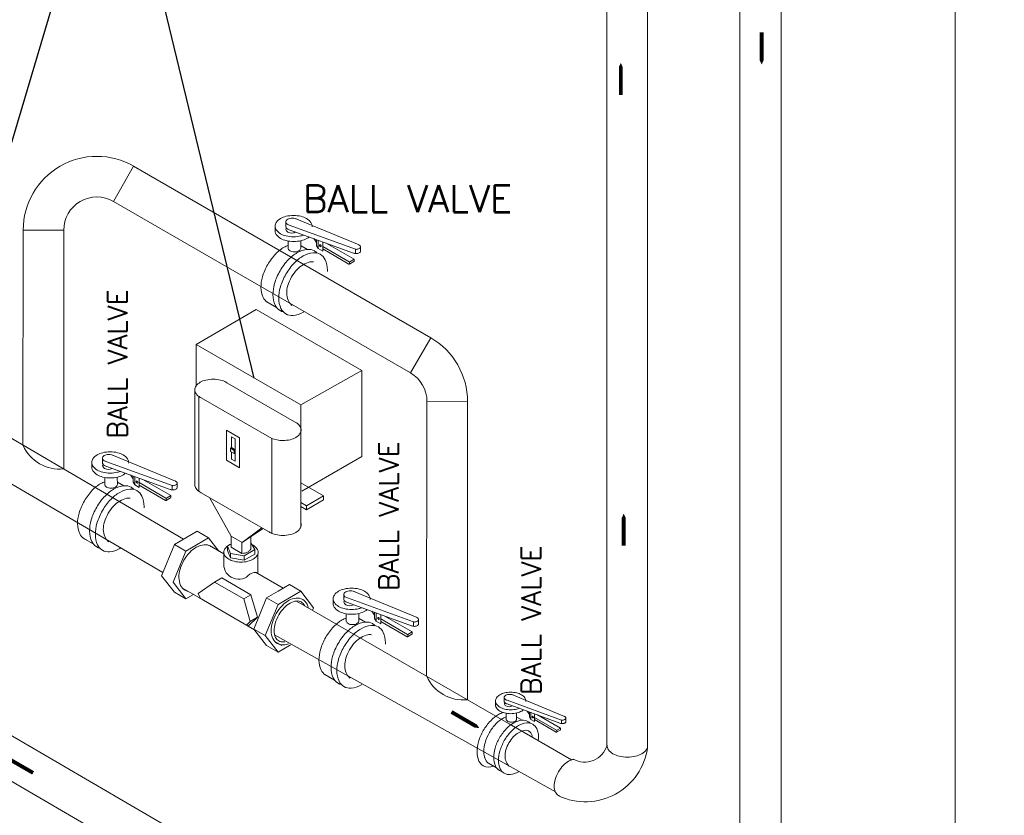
# Model space of a CAD drawing. Header units: millimetres. Extents: x -125266 to 274256, y -711690 to -301689.
# Tile 15 of 256: x -50675 to -48776, y -372003 to -370468. Entities that reach past the tile are written whole.
import ezdxf

# ---------------------------------------------------------------- set-up
doc = ezdxf.new("R2010")
doc.units = ezdxf.units.MM
for name, color, linetype in [('ETA-AC-CHR', 6, 'Continuous'), ('ETA-AC-CHWS', 5, 'Continuous'), ('ETATITLE', 7, 'Continuous')]:
    doc.layers.add(name, color=color, linetype=linetype)
for name, color, linetype, lineweight in [('HVAC TEXT', 7, 'Continuous', 18), ('MEPTEK-SHEET', 7, 'Continuous', 30), ('MEPTEK-TEXT1', 7, 'Continuous', 30)]:
    doc.layers.add(name, color=color, linetype=linetype, lineweight=lineweight)
doc.styles.add('arial', font='arialbd.ttf')
doc.styles.get("Standard").update_dxf_attribs({"font": 'ARIALN.TTF'})
doc.dimstyles.new('ISO-25', dxfattribs={"dimtxt": 6, "dimasz": 6, "dimexe": 1.25, "dimexo": 0.625, "dimtad": 1, "dimdec": 0, "dimlunit": 4, "dimtxsty": 'Standard', "dimcen": 2.5, "dimclrd": 8, "dimclre": 8, "dimadec": 0, "dimazin": 0, "dimtfac": 1, "dimtdec": 0, "dimtmove": 0, "dimatfit": 3, "dimfxl": 0, "dimarcsym": 0})

msp = doc.modelspace()

# ---------------------------------------------------------------- linework, layer by layer
at = {"color": 0, "lineweight": 0}
for points in [[(-49244.1, -370554.9, 0, 44.5, 0), (-49244.1, -370509.1, 7.42, 7.42, 0), (-49244.1, -370493, 7.42, 7.42, 0)], [(-49515.9, -370551.9, 0, 44.5, 0), (-49515.9, -370597.7, 7.42, 7.42, 0), (-49515.9, -370613.8, 7.42, 7.42, 0)], [(-49510.2, -371421, 0, 44.5, 0), (-49510.2, -371466.8, 7.42, 7.42, 0), (-49510.2, -371482.9, 7.42, 7.42, 0)], [(-50703.1, -371889.8, 0, 44.5, 0), (-50663.4, -371912.8, 7.42, 7.42, 0), (-50649.5, -371920.8, 7.42, 7.42, 0)]]:
    msp.add_lwpolyline(points, format="xyseb", dxfattribs=at)
at = {"layer": 'ETA-AC-CHR', "color": 0, "lineweight": 0}
for p, q in [((-49543, -371054.3), (-49543, -370433.3)), ((-49464.1, -371871.5), (-49464.1, -370433)), ((-50494.6, -370818.8), (-50455.6, -370751)), ((-50455.5, -370751.1), (-49882.4, -371081.9)), ((-50494.6, -370818.8), (-49921.6, -371149.7)), ((-50669.1, -371288.6), (-50668.5, -370875.2)), ((-50668.6, -370874.1), (-50590.3, -370874.1)), ((-50590.3, -371334.8), (-50590.3, -370871.1)), ((-49543, -371396.4), (-49543, -371054.3)), ((-49921.6, -371149.7), (-49882.4, -371081.9)), ((-50874.9, -371168), (-50359.3, -371470.2)), ((-49890.5, -371734.5), (-49889.7, -371205)), ((-49889.7, -371205), (-49811.4, -371205.2)), ((-49811.7, -371780.7), (-49811.7, -371205.2)), ((-50910.7, -371235.6), (-50399, -371534.4)), ((-49543, -371869.4), (-49543, -371366.1)), ((-50141.6, -371589.4), (-49610.9, -371895.8)), ((-50183.5, -371654.6), (-49641.9, -371957.7))]:
    msp.add_line(p, q, dxfattribs=at)
for points in [[(-49542.4, -371867.6, 0.005234), (-49542.4, -371867.8, 0.156851), (-49539.9, -371875.8, 0.106617), (-49530.9, -371883.9, 0.072341), (-49518.9, -371888.7, 0.058752), (-49503.1, -371890.5, 0.058752), (-49487.3, -371888.7, 0.072341), (-49475.3, -371883.9, 0.106617), (-49466.4, -371875.8, 0.089715), (-49464.3, -371871.4)], [(-49606.5, -371894.8, 0.092913), (-49616.5, -371898.3, 0.072341), (-49626.7, -371906.3, 0.058752), (-49636.2, -371919)], [(-49636.1, -371919.1, 0.058752), (-49642.4, -371933.7, 0.072341), (-49644.2, -371946.5, 0.106617), (-49641.7, -371958.3, 0.156851), (-49636.1, -371964.5, 0.043656), (-49633.9, -371965.5)]]:
    msp.add_lwpolyline(points, format="xyb", dxfattribs=at)
for centre, radius, start, end in [((-50526.5, -370874.1), 142.1, 60, 180), ((-50526.5, -370874.1), 63.8, 60, 180), ((-49953.5, -371204.9), 142.1, 359.9042, 60), ((-49953.5, -371204.9), 63.8, 359.9042, 60), ((-50597.8, -371257.1), 78.1, 204.5033, 275.4967), ((-49819.2, -371702.2), 78.1, 204.5033, 275.4967), ((-49585.6, -371855.1), 45, 240.5662, 343.5812), ((-49584, -371855.6), 121, 244.91, 352.4321)]:
    msp.add_arc(centre, radius, start, end, dxfattribs=at)
at = {"layer": 'ETA-AC-CHWS', "color": 0, "linetype": 'ByBlock', "lineweight": 0}
for p, q in [((-49286.1, -370334.3), (-49286.1, -372603.7)), ((-49206.4, -370333.6), (-49206.4, -372603.1)), ((-51325.3, -371479.6), (-50364.6, -372039.4)), ((-51366.5, -371544.4), (-50166.2, -372242.3)), ((-49731.2, -371826.4), (-49610.9, -371895.8))]:
    msp.add_line(p, q, dxfattribs=at)
at = {"layer": 'ETATITLE', "color": 0, "lineweight": 0}
for p, q in [((-50162.1, -370858.3), (-50162.1, -370866.9)), ((-50144.2, -370851.6), (-50020.8, -370902.8)), ((-50182.7, -370866.5), (-50182.7, -370877.8)), ((-50155.3, -370864.9), (-50027.7, -370911.2)), ((-50155.3, -370873.5), (-50031.6, -370918.4)), ((-50111.4, -370866.5), (-50111.4, -370868)), ((-50157.4, -370895.3), (-50157.4, -370910.4)), ((-50133.2, -370894.8), (-50133.2, -370909.3)), ((-50102.9, -370897.9), (-50108.1, -370890.6)), ((-50102.9, -370892.5), (-50102.9, -370904.4)), ((-50099.7, -370893.6), (-50099.7, -370909.7)), ((-50090.9, -370896.8), (-50090.9, -370914.7)), ((-50132.7, -370904.4), (-50120.4, -370911.5)), ((-50099.7, -370909.7), (-50102.9, -370904.4)), ((-50090.9, -370914.7), (-50099.7, -370909.7)), ((-50039.5, -370935.1), (-50090.9, -370905.5)), ((-50040.2, -370939.6), (-50090.9, -370910.3)), ((-50083.9, -370899.4), (-50030.3, -370930.3)), ((-50027.7, -370911.2), (-50027.7, -370919.5)), ((-50017.9, -370906.3), (-50017.9, -370915.6)), ((-50039.4, -370939.6), (-50030.7, -370934.6)), ((-50038.9, -370935.2), (-50038.9, -370938.8)), ((-50030.3, -370930.3), (-50038.7, -370935.1)), ((-50030.3, -370930.3), (-50030.3, -370933.9)), ((-50198.8, -371012.4), (-50180, -371023.2)), ((-50335.2, -371094.7), (-50218.9, -371027.5)), ((-50015.1, -371145.2), (-50218.9, -371027.5)), ((-50335.2, -371094.7), (-50335.2, -371175.2)), ((-50133.1, -371211.4), (-50335.2, -371094.7)), ((-50133.1, -371211.4), (-50015.1, -371145.2)), ((-50015.1, -371310.8), (-50015.1, -371145.2)), ((-50337.2, -371180.1), (-50337.2, -371367.5)), ((-50140.8, -371246.5), (-50280.1, -371166)), ((-50329.5, -371195.1), (-50188.9, -371276.2)), ((-50329.5, -371195.1), (-50329.5, -371378.2)), ((-50133.1, -371255.8), (-50133.1, -371211.4)), ((-50276.7, -371259.7), (-50276.7, -371317.6)), ((-50251.1, -371274.6), (-50276.7, -371259.7)), ((-50133, -371255.8), (-50133, -371446.5)), ((-50267, -371272.7), (-50267, -371293.7)), ((-50259.9, -371276.8), (-50267, -371272.7)), ((-50259.9, -371320), (-50259.9, -371276.8)), ((-50251.1, -371332.5), (-50251.1, -371274.6)), ((-50188.9, -371276.2), (-50188.9, -371459)), ((-50268.9, -371294.8), (-50267, -371293.7)), ((-50268.9, -371294.8), (-50261.8, -371298.9)), ((-50268.9, -371294.8), (-50268.9, -371300.8)), ((-50267, -371293.7), (-50259.9, -371297.8)), ((-50261.8, -371298.9), (-50259.9, -371297.8)), ((-50515.8, -371314), (-50515.8, -371322.6)), ((-50497.9, -371307.3), (-50374.5, -371358.5)), ((-50268.9, -371300.8), (-50261.8, -371304.9)), ((-50267, -371301.9), (-50267, -371315.9)), ((-50267, -371315.9), (-50259.9, -371320)), ((-50261.8, -371298.9), (-50261.8, -371304.9)), ((-50261.8, -371304.9), (-50259.9, -371303.8)), ((-50131.4, -371377.9), (-50015.1, -371310.8)), ((-50536.4, -371322.2), (-50536.4, -371333.5)), ((-50509, -371320.6), (-50381.5, -371366.9)), ((-50509, -371329.2), (-50385.3, -371374.1)), ((-50465.2, -371322.2), (-50465.2, -371323.7)), ((-50276.7, -371317.6), (-50251.1, -371332.5)), ((-50511.1, -371351.1), (-50511.1, -371366.1)), ((-50487, -371350.5), (-50486.9, -371365)), ((-50456.6, -371353.6), (-50461.9, -371346.3)), ((-50456.6, -371348.2), (-50456.6, -371360.1)), ((-50453.4, -371349.4), (-50453.4, -371365.4)), ((-50444.6, -371352.6), (-50444.6, -371370.5)), ((-50437.7, -371355.1), (-50384, -371386)), ((-50486.4, -371360.1), (-50474.2, -371367.2)), ((-50453.4, -371365.4), (-50456.6, -371360.1)), ((-50444.6, -371370.5), (-50453.4, -371365.4)), ((-50393.2, -371390.9), (-50444.6, -371361.2)), ((-50393.9, -371395.3), (-50444.6, -371366)), ((-50381.5, -371366.9), (-50381.5, -371375.2)), ((-50371.7, -371362), (-50371.7, -371371.3)), ((-50089.4, -371386.6), (-50133, -371361.4)), ((-50393.1, -371395.3), (-50384.5, -371390.3)), ((-50392.7, -371391), (-50392.7, -371394.6)), ((-50384, -371386), (-50392.4, -371390.9)), ((-50384, -371386), (-50384, -371389.6)), ((-50329.5, -371378.2), (-50188.9, -371459.4)), ((-50267.4, -371464.4), (-50309.3, -371389.8)), ((-50089.4, -371386.6), (-50122.2, -371405.6)), ((-50089.4, -371394.6), (-50089.4, -371386.6)), ((-50122.2, -371405.6), (-50133, -371399.3)), ((-50133, -371407.3), (-50122.2, -371413.6)), ((-50122.2, -371413.6), (-50089.4, -371394.6)), ((-50122.2, -371413.6), (-50122.2, -371405.6)), ((-50246.2, -371476.6), (-50208.4, -371448.1)), ((-50246.2, -371476.6), (-50205.8, -371449.6)), ((-50552.6, -371468.1), (-50533.8, -371478.9)), ((-50311, -371467.7), (-50332.9, -371455)), ((-50267.4, -371464.3), (-50267.4, -371485.7)), ((-50267.4, -371464.4), (-50246.2, -371476.6)), ((-50229.3, -371465.3), (-50229.3, -371487.6)), ((-50355, -371493.1), (-50377, -371480.5)), ((-50281.6, -371498.7), (-50309.5, -371482.6)), ((-50274.2, -371483.6), (-50267.4, -371479.7)), ((-50274.2, -371483.6), (-50274.2, -371492)), ((-50268.5, -371497.7), (-50274.2, -371483.6)), ((-50246.6, -371497.7), (-50267.4, -371485.7)), ((-50246.6, -371476.4), (-50246.6, -371497.7)), ((-50227.5, -371480.3), (-50229.3, -371475.7)), ((-50221.8, -371490.4), (-50227.5, -371480.3)), ((-50281.6, -371518.4), (-50281.6, -371493.7)), ((-50268.5, -371506.1), (-50274.2, -371492)), ((-50268.5, -371497.7), (-50268.5, -371506.1)), ((-50242.1, -371502.1), (-50268.5, -371497.7)), ((-50242.1, -371510.5), (-50268.5, -371506.1)), ((-50242.1, -371502.1), (-50221.8, -371490.4)), ((-50242.1, -371510.5), (-50221.8, -371498.8)), ((-50242.1, -371502.1), (-50242.1, -371510.5)), ((-50221.8, -371490.4), (-50221.8, -371498.8)), ((-50216.2, -371536.5), (-50216.2, -371499.3)), ((-50299.5, -371552.9), (-50285.6, -371544.9)), ((-50167.1, -371564.8), (-50220.3, -371534.1)), ((-50133, -371570.5), (-50155, -371557.8)), ((-50355, -371585.3), (-50377, -371572.6)), ((-50328.5, -371583.6), (-50361.1, -371564.8)), ((-50243.1, -371585.4), (-50229.2, -371577.4)), ((-50050.1, -371577), (-50050.1, -371585.6)), ((-50032.2, -371570.2), (-49908.8, -371621.4)), ((-50328.5, -371583.6), (-50234.8, -371637.7)), ((-50177, -371595.9), (-50199, -371583.2)), ((-50070.7, -371585.2), (-50070.7, -371596.5)), ((-50043.3, -371583.5), (-49915.7, -371629.8)), ((-50043.3, -371592.1), (-49919.6, -371637)), ((-49999.5, -371585.2), (-49999.5, -371586.6)), ((-50230.5, -371628.8), (-50216.6, -371620.7)), ((-50045.4, -371614), (-50045.4, -371629)), ((-50021.2, -371613.4), (-50021.2, -371628)), ((-49990.9, -371616.6), (-49996.2, -371609.2)), ((-49990.9, -371611.1), (-49990.9, -371623)), ((-49987.7, -371612.3), (-49987.7, -371628.3)), ((-49978.9, -371615.5), (-49978.9, -371633.4)), ((-49972, -371618), (-49918.3, -371649)), ((-50222.6, -371644.8), (-50234.8, -371637.7)), ((-50020.7, -371623), (-50008.5, -371630.1)), ((-49987.7, -371628.3), (-49990.9, -371623)), ((-49978.9, -371633.4), (-49987.7, -371628.3)), ((-49927.5, -371653.8), (-49978.9, -371624.1)), ((-49928.2, -371658.2), (-49978.9, -371629)), ((-49915.7, -371629.8), (-49915.7, -371638.2)), ((-49906, -371625), (-49906, -371634.3)), ((-50201.6, -371656.2), (-50223.6, -371643.5)), ((-49927.4, -371658.2), (-49918.8, -371653.3)), ((-49926.9, -371653.9), (-49926.9, -371657.5)), ((-49918.3, -371649), (-49926.7, -371653.8)), ((-49918.3, -371649), (-49918.3, -371652.5)), ((-50177, -371688.1), (-50199, -371675.4)), ((-50169.8, -371675.2), (-50184.3, -371666.9)), ((-50086.8, -371731), (-50068.1, -371741.9)), ((-50079, -371737.1), (-50079, -371736.9)), ((-49725.9, -371769.9), (-49624.3, -371812)), ((-49757.6, -371782.2), (-49757.6, -371791.5)), ((-49740.7, -371775.4), (-49740.7, -371782.5)), ((-49735, -371780.8), (-49630, -371818.9)), ((-49735, -371787.9), (-49633.2, -371824.9)), ((-49698.9, -371782.2), (-49698.9, -371783.4)), ((-49736.8, -371805.9), (-49736.8, -371818.3)), ((-49716.9, -371805.4), (-49716.8, -371817.4)), ((-49691.9, -371808), (-49696.2, -371802)), ((-49691.9, -371803.6), (-49691.9, -371813.3)), ((-49689.3, -371804.5), (-49689.3, -371817.7)), ((-49682, -371807.2), (-49682, -371821.9)), ((-49676.3, -371809.2), (-49632.1, -371834.7)), ((-49716.4, -371813.4), (-49706.4, -371819.2)), ((-49689.3, -371817.7), (-49691.9, -371813.3)), ((-49682, -371821.9), (-49689.3, -371817.7)), ((-49639.7, -371838.7), (-49682, -371814.3)), ((-49640.3, -371842.3), (-49682, -371818.2)), ((-49630, -371818.9), (-49630, -371825.8)), ((-49621.9, -371815), (-49621.9, -371822.6)), ((-49639.6, -371842.3), (-49632.5, -371838.2)), ((-49639.2, -371838.8), (-49639.2, -371841.7)), ((-49632.1, -371834.7), (-49639, -371838.7)), ((-49632.1, -371834.7), (-49632.1, -371837.6)), ((-49770.9, -371902.3), (-49755.4, -371911.2))]:
    msp.add_line(p, q, dxfattribs=at)
for points, format in [([(-50147.1, -370846, 0.058752), (-50161.4, -370847.6, 0.072341), (-50172.3, -370852, 0.106617), (-50180.4, -370859.3, 0.156851), (-50182.7, -370866.5, 0.156851), (-50180.4, -370873.7, 0.106617), (-50172.3, -370881.1, 0.072341), (-50161.4, -370885.4, 0.058752), (-50147.1, -370887.1, 0.058752), (-50132.8, -370885.4, 0.035756), (-50127.2, -370883.7)], "xyb"), ([(-50149.3, -370851, 0.058752), (-50154.5, -370851.6, 0.072341), (-50158.4, -370853.1, 0.106617), (-50161.3, -370855.8, 0.156851), (-50162.1, -370858.3, 0.156851), (-50161.3, -370860.9, 0.106617), (-50158.4, -370863.5, 0.057931), (-50155.3, -370864.9)], "xyb"), ([(-50140, -370853.3, 0.010268), (-50140.3, -370853.1, 0.072341), (-50144.2, -370851.6, 0.058752), (-50149.3, -370851)], "xyb"), ([(-50111.5, -370865.1, 0.127855), (-50113.7, -370859.3, 0.106617), (-50121.9, -370852, 0.072341), (-50132.8, -370847.6, 0.058752), (-50147.1, -370846)], "xyb"), ([(-50146.8, -370896.2, -0.058752), (-50161.3, -370894.5, -0.072341), (-50172.3, -370890.1, -0.106617), (-50180.6, -370882.7, -0.107353), (-50182.7, -370877.8)], "xyb"), ([(-50162.1, -370866.9, 0.156851), (-50161.3, -370869.5, 0.106617), (-50158.4, -370872.1, 0.057931), (-50155.3, -370873.5)], "xyb"), ([(-50160.9, -370870.1), (-50160.9, -370870.1, 0.156851), (-50161.7, -370872.7, 0.156851), (-50160.9, -370875.3, 0.106617), (-50158, -370877.9, 0.270802), (-50143.2, -370877.8)], "xyb"), ([(-50117.2, -370887.3, -0.046854), (-50121.2, -370890.1, -0.072341), (-50132.3, -370894.5, -0.058752), (-50146.8, -370896.2)], "xyb"), ([(-50193.7, -371015.3, -0.04025), (-50196.8, -371013.8, -0.156851), (-50205.9, -371003.9, -0.106617), (-50210, -370984.8, -0.072341), (-50207, -370964.2, -0.058752), (-50196.8, -370940.6, -0.058752), (-50181.5, -370920.1, -0.072341), (-50165.2, -370907.2, -0.046414), (-50157.4, -370903.6)], "xyb"), ([(-50167, -371031.9, -0.07116), (-50173.1, -371029.4, -0.156851), (-50182.5, -371019, -0.106617), (-50186.8, -370999, -0.072341), (-50183.7, -370977.4, -0.058752), (-50173.1, -370952.8, -0.058752), (-50157, -370931.2, -0.072341), (-50139.9, -370917.7, -0.106617), (-50120.4, -370911.5, -0.156851), (-50106.7, -370914.4, -0.07116), (-50101.5, -370918.4)], "xyb"), ([(-50127.7, -371032, -0.003694), (-50128.7, -371032.6, -0.106617), (-50148.1, -371038.8, -0.156851), (-50161.9, -371035.9, -0.156851), (-50171.3, -371025.5, -0.106617), (-50175.7, -371005.5, -0.072341), (-50172.5, -370983.9, -0.058752), (-50161.9, -370959.2, -0.058752), (-50145.8, -370937.7, -0.072341), (-50128.7, -370924.1, -0.106617), (-50109.2, -370917.9, -0.156851), (-50095.5, -370920.9, -0.156851), (-50086, -370931.3, -0.106617), (-50081.7, -370951.3, -0.009833), (-50081.8, -370954.2)], "xyb"), ([(-50145.3, -370916.3, -0.058752), (-50150.1, -370915.7, -0.072341), (-50153.8, -370914.2, -0.106617), (-50156.6, -370911.7, -0.156851), (-50157.4, -370909.3, -0.013982), (-50157.4, -370909.1)], "xyb"), ([(-50133.2, -370909.2), (-50133.2, -370909.3, -0.156851), (-50134, -370911.7, -0.106617), (-50136.7, -370914.2, -0.072341), (-50140.4, -370915.7, -0.058752), (-50145.3, -370916.3)], "xyb"), ([(-50031.6, -370918.4, 0.065119), (-50029.3, -370919.2, 0.058752), (-50026.1, -370919.6, 0.058752), (-50022.8, -370919.2, 0.072341), (-50020.3, -370918.2, 0.106617), (-50018.5, -370916.5, 0.156851), (-50017.9, -370914.9, 0), (-50017.9, -370914.9)], "xyb"), ([(-50027.7, -370911.2, 0.029646), (-50026.1, -370911.3, 0.058752), (-50022.8, -370910.9, 0.072341), (-50020.3, -370909.9, 0.106617), (-50018.5, -370908.2, 0.156851), (-50017.9, -370906.6, 0), (-50017.9, -370906.5)], "xyb"), ([(-50017.9, -370906.4), (-50017.9, -370906.4, 0.156851), (-50018.5, -370904.7, 0.106617), (-50020.3, -370903.1, 0.049819), (-50022, -370902.3)], "xyb"), ([(-50149.5, -371019.4, -0.026655), (-50151, -371018.7, -0.13122), (-50157.4, -371009.3, -0.106617), (-50160.3, -370995.8, -0.072341), (-50158.2, -370981.2, -0.058752), (-50151, -370964.6, -0.058752), (-50140.2, -370950.1, -0.072341), (-50128.6, -370941, -0.034912), (-50115.5, -370935.7, -0.174614), (-50108.7, -370935.7)], "xyb"), ([(-50302, -371161.7, 0.058752), (-50316.2, -371163.4, 0.072341), (-50327, -371167.7, 0.106617), (-50335.1, -371175, 0.156851), (-50337.4, -371182.2, 0.156851), (-50335.1, -371189.4, 0.106617), (-50327, -371196.7, 0.022803), (-50323.8, -371198.4)], "xyb"), ([(-50274.5, -371169.3, 0.027948), (-50276.9, -371167.7, 0.072341), (-50287.7, -371163.4, 0.058752), (-50302, -371161.7)], "xyb"), ([(-50189.7, -371275.8, 0.093126), (-50167.6, -371279.9, 0.058752), (-50153.5, -371278.3, 0.072341), (-50142.7, -371274, 0.106617), (-50134.7, -371266.7, 0.156851), (-50132.4, -371259.6, 0.156851), (-50134.7, -371252.5, 0.106617), (-50142.7, -371245.2, 0.017746), (-50145.3, -371243.9)], "xyb"), ([(-50500.8, -371301.7, 0.058752), (-50515.1, -371303.4, 0.072341), (-50526, -371307.7, 0.106617), (-50534.1, -371315.1, 0.156851), (-50536.4, -371322.2, 0.156851), (-50534.1, -371329.4, 0.106617), (-50526, -371336.8, 0.072341), (-50515.1, -371341.1, 0.058752), (-50500.8, -371342.8, 0.058752), (-50486.5, -371341.1, 0.035756), (-50480.9, -371339.4)], "xyb"), ([(-50503.1, -371306.7, 0.058752), (-50508.2, -371307.3, 0.072341), (-50512.1, -371308.8, 0.106617), (-50515, -371311.5, 0.156851), (-50515.8, -371314, 0.156851), (-50515, -371316.6, 0.106617), (-50512.1, -371319.3, 0.057931), (-50509, -371320.6)], "xyb"), ([(-50493.7, -371309, 0.010268), (-50494, -371308.8, 0.072341), (-50497.9, -371307.3, 0.058752), (-50503.1, -371306.7)], "xyb"), ([(-50465.2, -371320.8, 0.127855), (-50467.5, -371315.1, 0.106617), (-50475.6, -371307.7, 0.072341), (-50486.5, -371303.4, 0.058752), (-50500.8, -371301.7)], "xyb"), ([(-50500.5, -371352, -0.058752), (-50515, -371350.3, -0.072341), (-50526.1, -371345.8, -0.106617), (-50534.3, -371338.4, -0.107353), (-50536.4, -371333.5)], "xyb"), ([(-50515.8, -371322.6, 0.156851), (-50515, -371325.2, 0.106617), (-50512.1, -371327.9, 0.057931), (-50509, -371329.2)], "xyb"), ([(-50514.6, -371325.8), (-50514.6, -371325.8, 0.156851), (-50515.5, -371328.4, 0.156851), (-50514.6, -371331, 0.106617), (-50511.7, -371333.6, 0.270802), (-50497, -371333.6)], "xyb"), ([(-50471, -371343, -0.046854), (-50475, -371345.8, -0.072341), (-50486, -371350.3, -0.058752), (-50500.5, -371352)], "xyb"), ([(-50547.4, -371471.1, -0.04025), (-50550.6, -371469.5, -0.156851), (-50559.6, -371459.6, -0.106617), (-50563.7, -371440.5, -0.072341), (-50560.7, -371419.9, -0.058752), (-50550.6, -371396.4, -0.058752), (-50535.3, -371375.8, -0.072341), (-50518.9, -371362.9, -0.046414), (-50511.1, -371359.3)], "xyb"), ([(-50520.8, -371487.6, -0.07116), (-50526.8, -371485.2, -0.156851), (-50536.2, -371474.7, -0.106617), (-50540.5, -371454.8, -0.072341), (-50537.4, -371433.1, -0.058752), (-50526.8, -371408.5, -0.058752), (-50510.7, -371387, -0.072341), (-50493.6, -371373.4, -0.106617), (-50474.1, -371367.2, -0.156851), (-50460.4, -371370.1, -0.07116), (-50455.3, -371374.2)], "xyb"), ([(-50481.5, -371487.7, -0.003694), (-50482.4, -371488.3, -0.106617), (-50501.9, -371494.6, -0.156851), (-50515.6, -371491.6, -0.156851), (-50525.1, -371481.2, -0.106617), (-50529.4, -371461.2, -0.072341), (-50526.2, -371439.6, -0.058752), (-50515.6, -371414.9, -0.058752), (-50499.6, -371393.4, -0.072341), (-50482.4, -371379.9, -0.106617), (-50463, -371373.6, -0.156851), (-50449.2, -371376.6, -0.156851), (-50439.8, -371387, -0.106617), (-50435.5, -371407, -0.009833), (-50435.5, -371410)], "xyb"), ([(-50499, -371372, -0.058752), (-50503.9, -371371.4, -0.072341), (-50507.6, -371369.9, -0.106617), (-50510.3, -371367.4, -0.156851), (-50511.1, -371365, -0.013982), (-50511.1, -371364.8)], "xyb"), ([(-50486.9, -371365), (-50486.9, -371365, -0.156851), (-50487.7, -371367.4, -0.106617), (-50490.5, -371369.9, -0.072341), (-50494.2, -371371.4, -0.058752), (-50499, -371372)], "xyb"), ([(-50385.3, -371374.1, 0.065119), (-50383.1, -371374.9, 0.058752), (-50379.8, -371375.3, 0.058752), (-50376.5, -371374.9, 0.072341), (-50374, -371373.9, 0.106617), (-50372.2, -371372.3, 0.156851), (-50371.7, -371370.6, 0), (-50371.7, -371370.6)], "xyb"), ([(-50381.5, -371366.9, 0.029646), (-50379.8, -371367, 0.058752), (-50376.5, -371366.6, 0.072341), (-50374, -371365.6, 0.106617), (-50372.2, -371363.9, 0.156851), (-50371.7, -371362.3, 0), (-50371.7, -371362.2)], "xyb"), ([(-50371.7, -371362.1), (-50371.7, -371362.1, 0.156851), (-50372.2, -371360.4, 0.106617), (-50374, -371358.8, 0.049819), (-50375.7, -371358)], "xyb"), ([(-50337.2, -371363.2, 0.043946), (-50337.4, -371365.3, 0.156851), (-50335.1, -371372.5, 0.106617), (-50327, -371379.8, 0.022803), (-50323.8, -371381.5)], "xyb"), ([(-50503.3, -371475.1, -0.026655), (-50504.7, -371474.4, -0.13122), (-50511.1, -371465, -0.106617), (-50514, -371451.5, -0.072341), (-50511.9, -371437, -0.058752), (-50504.7, -371420.3, -0.058752), (-50493.9, -371405.8, -0.072341), (-50482.3, -371396.7, -0.034912), (-50469.2, -371391.4, -0.174614), (-50462.4, -371391.4)], "xyb"), ([(-50195.5, -371455.1, 0.035202), (-50192.5, -371457.1, 0.072341), (-50181.8, -371461.4, 0.058752), (-50167.6, -371463, 0.058752), (-50153.5, -371461.4, 0.072341), (-50142.7, -371457.1, 0.106617), (-50134.7, -371449.8, 0.156851), (-50132.4, -371442.7, 0.078901), (-50133, -371438.9)], "xyb"), ([(-50305.4, -371485, 0.029039), (-50307.4, -371483.7, 0.156851), (-50319.7, -371481, 0.106617), (-50334.7, -371485.8, 0.072341), (-50347.2, -371495.7, 0.058752), (-50358.4, -371510.8)], "xyb"), ([(-50267.4, -371479.5, 0.033536), (-50272, -371481.8, 0.106617), (-50279.5, -371488.6, 0.156851), (-50281.7, -371495.3, 0.156851), (-50279.5, -371502, 0.106617), (-50272, -371508.8, 0.072341), (-50261.9, -371512.9, 0.058752), (-50248.6, -371514.4, 0.058752), (-50235.3, -371512.9, 0.072341), (-50225.1, -371508.8, 0.106617), (-50217.6, -371502, 0.156851), (-50215.4, -371495.3, 0.156851), (-50217.6, -371488.6, 0.106617), (-50225.1, -371481.8, 0.001336), (-50225.3, -371481.7)], "xyb"), ([(-50246.6, -371497.7, 0.044912), (-50240.7, -371496.9, 0.072341), (-50234.8, -371494.5, 0.106617), (-50230.5, -371490.6, 0.121259), (-50229.3, -371487.6)], "xyb"), ([(-50358.4, -371510.8, 0.058752), (-50365.9, -371528.1, 0.072341), (-50368.2, -371543.8, 0.106617), (-50364.9, -371559.2, 0.156851), (-50356.4, -371568.5, 0.073616), (-50350.7, -371570.8)], "xyb"), ([(-50281.6, -371511.2, 0.035187), (-50281.7, -371512.8, 0.035187), (-50281.6, -371514.4)], "xyb"), ([(-50035.1, -371564.6, 0.058752), (-50049.4, -371566.3, 0.072341), (-50060.3, -371570.6, 0.106617), (-50068.4, -371578, 0.156851), (-50070.7, -371585.2, 0.156851), (-50068.4, -371592.4, 0.106617), (-50060.3, -371599.7, 0.072341), (-50049.4, -371604.1, 0.058752), (-50035.1, -371605.8, 0.058752), (-50020.8, -371604.1, 0.035756), (-50015.2, -371602.3)], "xyb"), ([(-50037.4, -371569.6, 0.058752), (-50042.5, -371570.2, 0.072341), (-50046.4, -371571.8, 0.106617), (-50049.3, -371574.4, 0.156851), (-50050.1, -371577, 0.156851), (-50049.3, -371579.6, 0.106617), (-50046.4, -371582.2, 0.057931), (-50043.3, -371583.5)], "xyb"), ([(-50028, -371572, 0.010268), (-50028.3, -371571.8, 0.072341), (-50032.2, -371570.2, 0.058752), (-50037.4, -371569.6)], "xyb"), ([(-49999.5, -371583.8, 0.127855), (-50001.8, -371578, 0.106617), (-50009.9, -371570.6, 0.072341), (-50020.8, -371566.3, 0.058752), (-50035.1, -371564.6)], "xyb"), ([(-50118.6, -371602.7, 0.049255), (-50120.9, -371595.8, 0.156851), (-50129.4, -371586.4, 0.156851), (-50141.8, -371583.8, 0.106617), (-50156.7, -371588.6, 0.072341), (-50169.2, -371598.4, 0.058752), (-50180.5, -371613.5)], "xyb"), ([(-50125.9, -371598.5, 0.003294), (-50126.1, -371598.1, 0.156851), (-50132.2, -371591.3, 0.156851), (-50141.2, -371589.4, 0.106617), (-50153.9, -371593.5, 0.072341), (-50165.1, -371602.3, 0.058752), (-50175.6, -371616.3)], "xyb"), ([(-50034.8, -371614.9, -0.058752), (-50049.3, -371613.2, -0.072341), (-50060.4, -371608.8, -0.106617), (-50068.6, -371601.3, -0.107353), (-50070.7, -371596.5)], "xyb"), ([(-50050.1, -371585.6, 0.156851), (-50049.3, -371588.2, 0.106617), (-50046.4, -371590.8, 0.057931), (-50043.3, -371592.1)], "xyb"), ([(-50048.9, -371588.7), (-50048.9, -371588.8, 0.156851), (-50049.8, -371591.4, 0.156851), (-50048.9, -371593.9, 0.106617), (-50046, -371596.6, 0.270802), (-50031.3, -371596.5)], "xyb"), ([(-50180.5, -371613.5, 0.058752), (-50187.9, -371630.8, 0.072341), (-50190.2, -371646.6, 0.106617), (-50186.9, -371661.9, 0.156851), (-50178.4, -371671.3, 0.156851), (-50166, -371674, 0.063869), (-50156.8, -371671.8)], "xyb"), ([(-50175.6, -371616.3, 0.058752), (-50182.5, -371632.5, 0.072341), (-50184.6, -371646.6, 0.106617), (-50181.7, -371659.6, 0.156851), (-50175.6, -371666.4, 0.156851), (-50166.6, -371668.3, 0.023871), (-50163.6, -371667.9)], "xyb"), ([(-50005.2, -371605.9, -0.046854), (-50009.3, -371608.8, -0.072341), (-50020.3, -371613.2, -0.058752), (-50034.8, -371614.9)], "xyb"), ([(-49906, -371625.1), (-49906, -371625, 0.156851), (-49906.5, -371623.4, 0.106617), (-49908.3, -371621.7, 0.049819), (-49910, -371620.9)], "xyb"), ([(-50081.7, -371734, -0.04025), (-50084.9, -371732.5, -0.156851), (-50093.9, -371722.5, -0.106617), (-50098, -371703.5, -0.072341), (-50095, -371682.8, -0.058752), (-50084.9, -371659.3, -0.058752), (-50069.5, -371638.8, -0.072341), (-50053.2, -371625.8, -0.046414), (-50045.4, -371622.3)], "xyb"), ([(-50055, -371750.5, -0.07116), (-50061.1, -371748.1, -0.156851), (-50070.5, -371737.7, -0.106617), (-50074.8, -371717.7, -0.072341), (-50071.7, -371696.1, -0.058752), (-50061.1, -371671.4, -0.058752), (-50045, -371649.9, -0.072341), (-50027.9, -371636.4, -0.106617), (-50008.4, -371630.1, -0.156851), (-49994.7, -371633.1, -0.07116), (-49989.6, -371637.1)], "xyb"), ([(-50015.8, -371750.7, -0.003694), (-50016.7, -371751.2, -0.106617), (-50036.2, -371757.5, -0.156851), (-50049.9, -371754.5, -0.156851), (-50059.4, -371744.1, -0.106617), (-50063.7, -371724.1, -0.072341), (-50060.5, -371702.5, -0.058752), (-50049.9, -371677.9, -0.058752), (-50033.9, -371656.3, -0.072341), (-50016.7, -371642.8, -0.106617), (-49997.3, -371636.5, -0.156851), (-49983.5, -371639.5, -0.156851), (-49974.1, -371649.9, -0.106617), (-49969.8, -371669.9, -0.009833), (-49969.8, -371672.9)], "xyb"), ([(-50033.3, -371634.9, -0.058752), (-50038.2, -371634.4, -0.072341), (-50041.9, -371632.9, -0.106617), (-50044.6, -371630.4, -0.156851), (-50045.4, -371627.9, -0.013982), (-50045.4, -371627.7)], "xyb"), ([(-50021.2, -371627.9), (-50021.2, -371627.9, -0.156851), (-50022, -371630.4, -0.106617), (-50024.7, -371632.9, -0.072341), (-50028.4, -371634.4, -0.058752), (-50033.3, -371634.9)], "xyb"), ([(-49919.6, -371637, 0.065119), (-49917.3, -371637.9, 0.058752), (-49914.1, -371638.3, 0.058752), (-49910.8, -371637.9, 0.072341), (-49908.3, -371636.9, 0.106617), (-49906.5, -371635.2, 0.156851), (-49906, -371633.6, 0), (-49906, -371633.5)], "xyb"), ([(-49915.7, -371629.8, 0.029646), (-49914.1, -371629.9, 0.058752), (-49910.8, -371629.5, 0.072341), (-49908.3, -371628.5, 0.106617), (-49906.5, -371626.9, 0.156851), (-49906, -371625.2, 0), (-49906, -371625.2)], "xyb"), ([(-50037.6, -371738.1, -0.026655), (-50039, -371737.3, -0.13122), (-50045.4, -371728, -0.106617), (-50048.3, -371714.5, -0.072341), (-50046.2, -371699.9, -0.058752), (-50039, -371683.3, -0.058752), (-50028.2, -371668.8, -0.072341), (-50016.6, -371659.6, -0.034912), (-50003.5, -371654.4, -0.174614), (-49996.7, -371654.4)], "xyb"), ([(-49728.3, -371765.3, 0.058752), (-49740.1, -371766.6, 0.072341), (-49749, -371770.2, 0.106617), (-49755.7, -371776.3, 0.156851), (-49757.6, -371782.2, 0.156851), (-49755.7, -371788.1, 0.106617), (-49749, -371794.2, 0.072341), (-49740.1, -371797.7, 0.058752), (-49728.3, -371799.1, 0.058752), (-49716.5, -371797.7, 0.035756), (-49711.9, -371796.3)], "xyb"), ([(-49730.1, -371769.4, 0.058752), (-49734.4, -371769.9, 0.072341), (-49737.6, -371771.2, 0.106617), (-49740, -371773.3, 0.156851), (-49740.7, -371775.4, 0.156851), (-49740, -371777.6, 0.106617), (-49737.6, -371779.7, 0.057931), (-49735, -371780.8)], "xyb"), ([(-49722.4, -371771.3, 0.010268), (-49722.7, -371771.2, 0.072341), (-49725.9, -371769.9, 0.058752), (-49730.1, -371769.4)], "xyb"), ([(-49699, -371781, 0.127855), (-49700.8, -371776.3, 0.106617), (-49707.5, -371770.2, 0.072341), (-49716.5, -371766.6, 0.058752), (-49728.3, -371765.3)], "xyb"), ([(-49788.9, -371834.3, 0, 44.5, 0), (-49828.6, -371811.4, 7.42, 7.42, 0), (-49842.5, -371803.3, 7.42, 7.42, 0)], "xyseb"), ([(-49728.1, -371806.7, -0.058752), (-49740, -371805.3, -0.072341), (-49749.1, -371801.6, -0.106617), (-49755.9, -371795.5, -0.107353), (-49757.6, -371791.5)], "xyb"), ([(-49740.7, -371782.5, 0.156851), (-49740, -371784.6, 0.106617), (-49737.6, -371786.8, 0.057931), (-49735, -371787.9)], "xyb"), ([(-49739.6, -371785.1), (-49739.7, -371785.2, 0.156851), (-49740.3, -371787.3, 0.156851), (-49739.7, -371789.4, 0.106617), (-49737.3, -371791.6, 0.270802), (-49725.1, -371791.5)], "xyb"), ([(-49742.9, -371804.4, 0.055861), (-49751.7, -371808.3, 0.072341), (-49766.8, -371820.2, 0.058752), (-49781.1, -371839.3, 0.058752), (-49790.5, -371861.1, 0.072341), (-49793.2, -371880.3, 0.106617), (-49789.4, -371898, 0.156851), (-49781.1, -371907.2, 0.255403), (-49761.6, -371907.7)], "xyb"), ([(-49703.7, -371799.3, -0.046854), (-49707, -371801.6, -0.072341), (-49716.1, -371805.3, -0.058752), (-49728.1, -371806.7)], "xyb"), ([(-49766.6, -371904.7, -0.04025), (-49769.3, -371903.5, -0.156851), (-49776.7, -371895.3, -0.106617), (-49780.1, -371879.6, -0.072341), (-49777.6, -371862.6, -0.058752), (-49769.3, -371843.2, -0.058752), (-49756.6, -371826.3, -0.072341), (-49743.2, -371815.7, -0.046414), (-49736.8, -371812.7)], "xyb"), ([(-49744.7, -371918.3, -0.07116), (-49749.7, -371916.3, -0.156851), (-49757.5, -371907.7, -0.106617), (-49761, -371891.3, -0.072341), (-49758.4, -371873.5, -0.058752), (-49749.7, -371853.2, -0.058752), (-49736.5, -371835.5, -0.072341), (-49722.3, -371824.3, -0.106617), (-49706.3, -371819.2, -0.156851), (-49695, -371821.6, -0.07116), (-49690.8, -371824.9)], "xyb"), ([(-49712.4, -371918.5, -0.003694), (-49713.2, -371918.9, -0.106617), (-49729.2, -371924.1, -0.156851), (-49740.5, -371921.6, -0.156851), (-49748.3, -371913, -0.106617), (-49751.8, -371896.6, -0.072341), (-49749.2, -371878.8, -0.058752), (-49740.5, -371858.5, -0.058752), (-49727.3, -371840.8, -0.072341), (-49713.2, -371829.6, -0.106617), (-49697.1, -371824.5, -0.156851), (-49685.8, -371826.9, -0.156851), (-49678, -371835.5, -0.106617), (-49674.5, -371852, -0.074173), (-49675.4, -371858.6)], "xyb"), ([(-49726.8, -371823.2, -0.058752), (-49730.8, -371822.7, -0.072341), (-49733.8, -371821.5, -0.106617), (-49736.1, -371819.4, -0.156851), (-49736.8, -371817.4, -0.013982), (-49736.8, -371817.2)], "xyb"), ([(-49716.8, -371817.4), (-49716.8, -371817.4, -0.156851), (-49717.5, -371819.4, -0.106617), (-49719.8, -371821.5, -0.072341), (-49722.8, -371822.7, -0.058752), (-49726.8, -371823.2)], "xyb"), ([(-49633.2, -371824.9, 0.065119), (-49631.3, -371825.6, 0.058752), (-49628.6, -371825.9, 0.058752), (-49626, -371825.6, 0.072341), (-49623.9, -371824.8, 0.106617), (-49622.4, -371823.4, 0.156851), (-49621.9, -371822, 0), (-49621.9, -371822)], "xyb"), ([(-49630, -371818.9, 0.029646), (-49628.6, -371819, 0.058752), (-49626, -371818.7, 0.072341), (-49623.9, -371817.9, 0.106617), (-49622.4, -371816.5, 0.156851), (-49621.9, -371815.2, 0), (-49621.9, -371815.1)], "xyb"), ([(-49621.9, -371815), (-49621.9, -371815, 0.156851), (-49622.4, -371813.7, 0.106617), (-49623.9, -371812.3, 0.049819), (-49625.3, -371811.6)], "xyb"), ([(-49730.3, -371908.1, -0.026655), (-49731.5, -371907.5, -0.13122), (-49736.8, -371899.7, -0.106617), (-49739.2, -371888.7, -0.072341), (-49737.4, -371876.6, -0.058752), (-49731.5, -371863, -0.058752), (-49722.6, -371851, -0.072341), (-49713.1, -371843.5, -0.034912), (-49702.3, -371839.1, -0.537192), (-49687, -371851.9)], "xyb")]:
    msp.add_lwpolyline(points, format=format, dxfattribs=at)
for points in [[(-50096.4, -370904.9, 0.058752), (-50095.8, -370905.6, 0.072341), (-50095.3, -370906, 0.106617), (-50094.7, -370906.2, 0.156851), (-50094.2, -370906.1, 0.156851), (-50093.9, -370905.8, 0.106617), (-50093.8, -370905.2, 0.072341), (-50093.9, -370904.5, 0.058752), (-50094.2, -370903.7, 0.058752), (-50094.7, -370903, 0.072341), (-50095.3, -370902.5, 0.106617), (-50095.9, -370902.3, 0.156851), (-50096.4, -370902.4, 0.156851), (-50096.7, -370902.8, 0.106617), (-50096.8, -370903.4, 0.072341), (-50096.7, -370904.1, 0.058752)], [(-50450.1, -371360.6, 0.058752), (-50449.6, -371361.3, 0.072341), (-50449, -371361.7, 0.106617), (-50448.4, -371361.9, 0.156851), (-50447.9, -371361.8, 0.156851), (-50447.6, -371361.5, 0.106617), (-50447.5, -371360.9, 0.072341), (-50447.6, -371360.2, 0.058752), (-50447.9, -371359.4, 0.058752), (-50448.5, -371358.7, 0.072341), (-50449, -371358.2, 0.106617), (-50449.6, -371358, 0.156851), (-50450.1, -371358.1, 0.156851), (-50450.4, -371358.5, 0.106617), (-50450.5, -371359.1, 0.072341), (-50450.4, -371359.8, 0.058752)], [(-49984.4, -371623.6, 0.058752), (-49983.9, -371624.2, 0.072341), (-49983.3, -371624.7, 0.106617), (-49982.7, -371624.9, 0.156851), (-49982.2, -371624.8, 0.156851), (-49981.9, -371624.5, 0.106617), (-49981.8, -371623.8, 0.072341), (-49981.9, -371623.1, 0.058752), (-49982.2, -371622.3, 0.058752), (-49982.8, -371621.6, 0.072341), (-49983.3, -371621.2, 0.106617), (-49983.9, -371621, 0.156851), (-49984.4, -371621.1, 0.156851), (-49984.7, -371621.4, 0.106617), (-49984.8, -371622.1, 0.072341), (-49984.7, -371622.8, 0.058752)], [(-49686.5, -371813.8, 0.058752), (-49686.1, -371814.4, 0.072341), (-49685.6, -371814.7, 0.106617), (-49685.1, -371814.9, 0.156851), (-49684.8, -371814.8, 0.156851), (-49684.5, -371814.5, 0.106617), (-49684.4, -371814, 0.072341), (-49684.5, -371813.4, 0.058752), (-49684.8, -371812.8, 0.058752), (-49685.2, -371812.2, 0.072341), (-49685.6, -371811.8, 0.106617), (-49686.2, -371811.7, 0.156851), (-49686.5, -371811.8, 0.156851), (-49686.8, -371812, 0.106617), (-49686.9, -371812.6, 0.072341), (-49686.8, -371813.1, 0.058752)]]:
    msp.add_lwpolyline(points, format="xyb", close=True, dxfattribs=at)
for points in [[(-50332.9, -371455), (-50355, -371467.7), (-50377, -371480.5), (-50401.5, -371540.7), (-50377, -371572.6)], [(-50291.5, -371493), (-50311, -371467.7), (-50333, -371480.4), (-50355, -371493.1), (-50379.6, -371553.4), (-50355, -371585.3)], [(-50234.8, -371637.7), (-50216.6, -371620.7), (-50229.2, -371577.4), (-50285.6, -371544.9)], [(-50238.1, -371635.8), (-50230.5, -371628.8), (-50243.1, -371585.4), (-50299.5, -371552.9), (-50330.9, -371575), (-50326.5, -371584.7)], [(-50155, -371557.8), (-50177, -371570.5), (-50199, -371583.2), (-50223.6, -371643.5), (-50199, -371675.4)], [(-50355, -371585.3), (-50340.3, -371576.8)], [(-50110.5, -371607.4), (-50108.4, -371602.4), (-50133, -371570.5), (-50155, -371583.2), (-50177, -371595.9), (-50201.6, -371656.2), (-50177, -371688.1)], [(-50177, -371688.1), (-50155, -371675.4), (-50152.8, -371674.1)]]:
    msp.add_lwpolyline(points, dxfattribs=at)
for centre, radius, start, end in [((-50039.1, -370934.4), 0.845, 240, 300), ((-50031.2, -370933.9), 0.845, 300, 0), ((-50039.8, -370938.8), 0.845, 240, 0), ((-50392.8, -371390.1), 0.845, 240, 300), ((-50384.9, -371389.6), 0.845, 300, 0), ((-50393.5, -371394.6), 0.845, 240, 0), ((-50253, -371519), 28.5, 178.1735, 319.9601), ((-50219.2, -371558.1), 23.9, 91.5074, 120.1537), ((-49927.8, -371657.5), 0.845, 240, 0), ((-49927.1, -371653.1), 0.845, 240, 300), ((-49919.2, -371652.5), 0.845, 300, 0), ((-49639.9, -371841.7), 0.696, 240, 0), ((-49639.4, -371838.1), 0.696, 240, 300), ((-49632.8, -371837.6), 0.696, 300, 0)]:
    msp.add_arc(centre, radius, start, end, dxfattribs=at)
at = {"layer": 'HVAC TEXT'}
msp.add_lwpolyline([(-54046.4, -369747.8), (-48871.1, -369747.8), (-48871.1, -373180.7), (-54046.4, -373180.7)], close=True, dxfattribs=at)

# ---------------------------------------------------------------- texts
at = {"layer": 'HVAC TEXT', "insert": (-50129, -370787.3), "char_height": 52.612, "width": 1099.755, "attachment_point": 1}
msp.add_mtext('{\\Fromans|c0;BALL VALVE}', dxfattribs=at)
at = {"layer": 'HVAC TEXT', "char_height": 37.5, "width": 1099.755, "attachment_point": 1, "rotation": 90}
for insert in [(-50505.4, -371276.1), (-49982.1, -371569.5), (-49707.5, -371770.2)]:
    msp.add_mtext('{\\Fromans|c0;BALL VALVE}', dxfattribs=dict(at, insert=insert))
at = {"layer": 'MEPTEK-SHEET', "insert": (-98215.1, -369652.6), "char_height": 277.0199, "width": 6856.244, "attachment_point": 1}
msp.add_mtext('\\pi-554.03989,l554.03989,t554.03989;{\\fTimes New Roman|b0|i0|c0|p18;1.^IALL DIMENSIONS ARE IN MM.\\P2.^IALL B.O.D. (BOTTOM OF DUCT & CENTER LINE LEVATION) ARE WITH RESPECT TO DATUM FLOOR LEVEL.\\P3.^IDO NOT SCALE THE }DRAWING. {\\fTimes New Roman|b0|i0|c0|p18;ONLY WRITTEN DIMENSIONS TO BE FOLLOWED.\\P4.^ITHIS DRAWING IS A RIGHT & PROPERTY OF MEPTEK NOT TO BE PRODUCED, COPIED, HANDED OVER TO THIRD PARTY OR USED FOR ANY OTHER PURPOSE  OTHER THAN FOR WHICH IT IS INTENDED AND REMAIN OUR SOLE PROPERTY.\\P5.^IALL DIMENSIONS SHALL BE VERIFIED ON SITE PRIOR TO START OF WORK\\P6.^IPOWER SUPPLY TO THE BTU METER IN CONCESSIONAIRE SCOPE.}', dxfattribs=at)
at = {"layer": 'MEPTEK-TEXT1', "char_height": 350, "attachment_point": 1}
for s, insert, width in [('{\\fCalibri|b0|i0|c0|p34;\\H1.28571x;\\C1;GENERAL GUIDELINES-HVAC :\\P\\fArial Narrow|b0|i0|c0|p34;\\H0.88889x;\\C256;\\P\\fCalibri|b0|i0|c0|p34;\\C4;DUCTING :\\H0.875x;\\P\\pi-1050,l1050,t1050;\\C256;1.^IDUCTING SHALL BE IN ACCORDANCE WITH IS 655, GALVANIZED IRON SHEET TO BE USED FOR ALL DUCTING WORKS. THERMAL INSULATION ON DUCTS SHALL BE 19 MM THICK. CLOSED CELL CLASS “O” BS 476 PART 6-7 FM APPROVED NITRILE RUBBER ELASTOMERIC INSULATION THERMAL CONDUCTIVITY 0.033 WATTS PER METER-KELVIN (W/(M.K)) AT 0°C FOR AIR CONDITIONING DUCTING. \\P2.^ITHERMAL INSULATION ON KITCHEN EXHAUST DUCTING SHALL BE 80 MM THICK ALUMINUM FOIL FACED RESIN BONDED FIBRE GLASS WOOL OF DENSITY NOT LESS THAN 48 KG/M3.\\P3.^ITHERMAL INSULATION ON FRESH AIR, SUPPLY AIR AND RETURN AIR SHALL BE 19MM THICK CLOSED CELL ANTI-MICROBIAL CLASS “O” BS 476 AND PART 6 & 7 FM APPROVED NITRILE RUBBER ELASTOMERIC INSULATION THERMAL CONDUCTIVITY 0.033 WATTS PER METER-KELVIN (W/ (M\\fArial|b0|i0|c0|p34;.\\fCalibri|b0|i0|c0|p34;K)) AT 0°C.\\P4.^IAPPROPRIATE NUMBER OF TRAP DOORS SHALL BE PROVIDED IN KITCHEN EXHAUST DUCTING FOR OIL/GREASE CLEANING PURPOSE.\\P5.^IDUCTING INSTALLATION WITH RESPECT TO FRESH AIR INTAKE, KITCHEN EXHAUST OUT FROM LOCATION UP TO LOUVERS AT FAÇADE SHALL BE IN THE SCOPE OF CONCESSIONER INCLUDING AIR WASHER, EXHAUST FAN SECTION DRY SCRUBBER ETC.\\P6.^IEACH AND EVERY KITCHEN EXHAUST HOOD SHOULD BE EQUIPPED WITH UL LISTED, WET CHEMICAL BASED, MECHANICALLY OPERATED, AUTOMATIC FIRE SUPPRESSION SYSTEM. SEPARATE DRAWING TO BE SUBMITTED FOR HOOD SUPPRESSION SYSTEM.\\P7.^ISUPPORTING OF DUCTING TO BE DONE WITH USING ANGLE 50X 50 X 5MM AND TIE ROD OF SIZE MINIMUM 10 MM DIA/ AS PER DUCT SIZE.\\P8.^IPOST COMPLETION OF ONSITE WORK, CONCESSIONAIRE HAS TO SHARE TESTING AND COMMISSIONING REPORT WITH DIAL.\\P9.^IINTEGRATION WITH FIRE ALARM SYSTEM, SO THAT AHU GET SWITCHED OFF IN CASE OF ANY FIRE INCIDENT.\\P10.^IFOR EQUIPMENT PLACEMENT STRUCTURAL DETAILS TO BE APPROVED BY STRUCTURAL CONSULTANT AND SAME TO BE SHARE WITH DIAL.\\P11.^ITRAP DOOR WITH PROPER ACCESS TO BE PROVIDED FOR FILTER AND COPPER COIL CLEANING.\\P12.^IKITCHEN VENTILATION SHALL COMPLY TO NFPA 96 GUIDELINE.}', (-102876.1, -301696.9), 28043.429), ('{\\fCalibri|b0|i0|c0|p34;\\H1.28571x;\\C1;CHILLED WATER PIPING:-\\H0.77778x;\\P\\pi-1050,l1050,t1050;\\C256;1.^ICHILLED WATER PIPING SHALL BE CONFIRMING TO IS:1239 PART I CLASS ‘C’ HEAVY AND FITTING SHALL BE CONFORMING TO ASTM A-105,3000LBS SOCKET WELD END (UP TO 50MM) & 1S:1239 PART-II HEAVY/ASTM A-234 WPB, GR.B BUTT WELD FITTING ( ABOVE 50NB PIPE SIZE)\\P2.^IPIPING CONNECTION SHOULD BE SOCKET WELDED UP TO 50NB SIZE AND SHALL BE BUTT WELD ABOVE 50NB PIPE SIZE. PIPE FLANGES SHOULD BE CONFIRMING TO ASTM A-105 # 150 SORF AND FLANGE DIMENSION SHOULD BE IN ACCORDANCE WITH ASME/ANSI B 16.5 (150 SORF), FITTING TO FITTING WELDING IS NOT ALLOWED. NOZZLE CONNECTIONS/THREDOLETS/WELDOLETS ARE NOT ALLOWED BY PUNCTURING THE PIPE. ONLY EQUAL/UNEQUAL TEE’S SHALL BE USED FOR BRANCH CONNECTION FROM HEADER. SOCKET WELD END TEE SHOULD BE USED FOR BRANCH CONNECTION (UP-TO -50NB PIPE SIZE) W.R.T TO PRESSURE GAUGE/TEMPERATURE GAUGE/AIR VENT/DRAIN POINT ETC.\\P3.^IPOST INSTALLATION CLEARANCE BY DIAL, CHW PIPING SHALL BE TESTED @15KGF/CM2 HYDROSTATICS PRESSURE FOR 24HRS HOLD TIME AND TESTING SHOULD BE WITNESSED TO DIAL TEAM.\\P4.^ITHERMAL INSULATION ON CHW AND CONDENSATE DRAIN PIPING LINE SHALL BE 25MM THICK. CLOSED CELL ANTI-MICROBIAL CLASS “O” BS 476 AND PART 6 & 7 FM APPROVED NITRILE RUBBER ELASTOMERIC INSULATION THERMAL CONDUCTIVITY 0.033 WATTS PER METER-KELVIN (W/ (M\\fArial|b0|i0|c0|p34;⋅\\fCalibri|b0|i0|c0|p34;K)) AT 0°C.\\P5.^ICONDENSATE DRAIN PIPING SHALL BE COMPLYING TO IS 4985 CLASS 3 UPVC PIPE. SOLVENT CEMENT COMPLYING WITH ASTM D2564 SHALL BE USED FOR JOINTS.\\P6.^IFOR CEILING SUSPENDED CHILLED WATER PIPE:  PIPE SHOULD BE HANGED WITH TIE ROD OF SIZE MINIMUM 10 MM DIA.}', (-102709, -319968), 24849.354)]:
    msp.add_mtext(s, dxfattribs=dict(at, insert=insert, width=width))
at = {"layer": 'MEPTEK-TEXT1', "insert": (-63641, -370597.3, 0), "char_height": 162.275, "width": 2350.18, "attachment_point": 1, "style": 'arial'}
msp.add_mtext("\\pi429.41174;{\\C159;\\c7222306;EUROPEAN & \\P\\pi744.88457;ITALIAN\\P\\pi697.95107;HOOD-01\\P\\pi321.37614;100'' x 48'' X 22''\\P\\pi166.68376;(BOX TYPE HOOD)}", dxfattribs=at)

# ---------------------------------------------------------------- leaders
at = {"layer": 'ETATITLE', "color": 0, "lineweight": 0}
for points in [[(-50222.9, -371159.5), (-50513.6, -369956), (-51068.4, -369956)], [(-50747.9, -370896.6), (-50553, -370241.1), (-51213.6, -370241.1)]]:
    msp.add_leader(points, dimstyle='ISO-25', override={"dimasz": 2, "dimclrd": 256, "dimfxl": 0.03937, "dimarcsym": 1}, dxfattribs=at)

doc.saveas('drawing.dxf')
